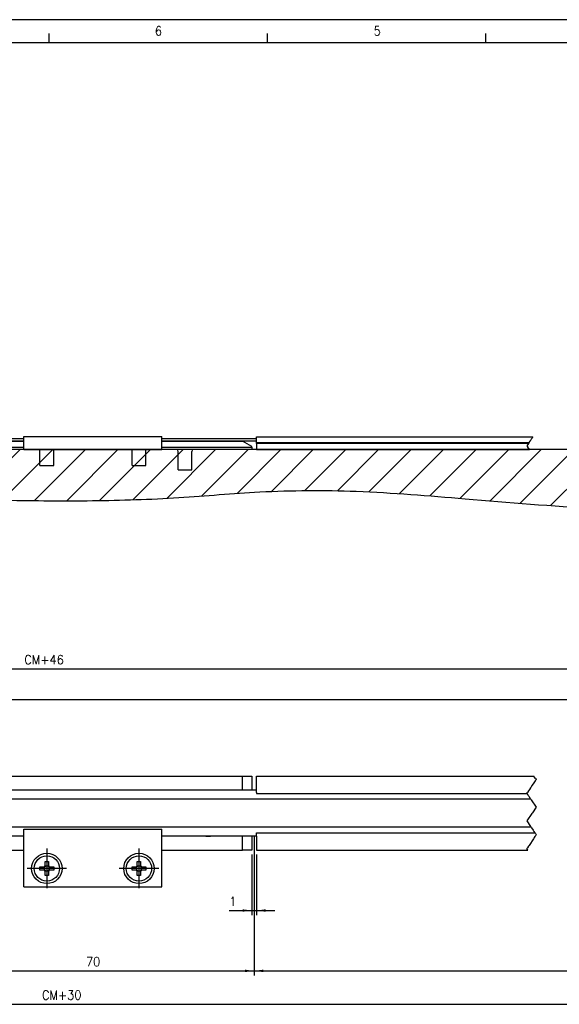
# Model space of a CAD drawing. Header units: millimetres. Extents: x -85 to 1408, y -72 to 348.
# Tile 4 of 6: x 212 to 329, y 134 to 348. Entities that reach past the tile are written whole.
import ezdxf

# ---------------------------------------------------------------- set-up
doc = ezdxf.new("R2010")
doc.units = ezdxf.units.MM
doc.linetypes.add('DOT_CENTER', pattern=[14, 12, -1, 0, -1])
doc.layers.add('1', color=7, linetype='Continuous')
doc.styles.add('CONVERTER_11', font='txt.shx', dxfattribs={"width": 0.9})
doc.dimstyles.new('ME10_DIM_21', dxfattribs={"dimtxt": 2, "dimasz": 2, "dimexe": 1, "dimexo": 1, "dimgap": 1, "dimtad": 1, "dimdsep": 46, "dimtxsty": 'CONVERTER_11', "dimsah": 1, "dimcen": 0.09, "dimclrd": 2, "dimclre": 2, "dimclrt": 2, "dimadec": 0, "dimazin": 0, "dimtfac": 1, "dimtdec": 4, "dimtix": 1, "dimtmove": 0, "dimatfit": 3, "dimfxl": 1, "dimtolj": 1, "dimtzin": 0, "dimarcsym": 0})
doc.dimstyles.new('ME10_DIM_22', dxfattribs={"dimtxt": 2, "dimasz": 2, "dimexe": 1, "dimexo": 1, "dimgap": 1, "dimtad": 1, "dimdsep": 46, "dimtxsty": 'CONVERTER_11', "dimsah": 1, "dimcen": 0.09, "dimclrd": 2, "dimclre": 2, "dimclrt": 2, "dimadec": 0, "dimazin": 0, "dimtfac": 1, "dimtdec": 4, "dimtix": 1, "dimtmove": 0, "dimatfit": 3, "dimfxl": 1, "dimtolj": 1, "dimtzin": 0, "dimarcsym": 0})
doc.dimstyles.new('ME10_DIM_24', dxfattribs={"dimtxt": 2, "dimasz": 2, "dimexe": 1, "dimexo": 1, "dimgap": 1, "dimtad": 1, "dimdsep": 46, "dimtxsty": 'CONVERTER_11', "dimsah": 1, "dimcen": 0.09, "dimclrd": 2, "dimclre": 2, "dimclrt": 2, "dimadec": 0, "dimazin": 0, "dimtfac": 1, "dimtdec": 4, "dimtix": 1, "dimtmove": 0, "dimatfit": 3, "dimfxl": 1, "dimtolj": 1, "dimtzin": 0, "dimarcsym": 0})
doc.dimstyles.new('ME10_DIM_27', dxfattribs={"dimtxt": 2, "dimasz": 2, "dimexe": 1, "dimexo": 1, "dimgap": 1, "dimtad": 1, "dimdsep": 46, "dimtxsty": 'CONVERTER_11', "dimsah": 1, "dimcen": 0.09, "dimclrd": 2, "dimclre": 2, "dimclrt": 2, "dimadec": 0, "dimazin": 0, "dimtfac": 1, "dimtdec": 4, "dimtix": 1, "dimtmove": 0, "dimatfit": 3, "dimfxl": 1, "dimtolj": 1, "dimtzin": 0, "dimarcsym": 0})
doc.dimstyles.new('ME10_DIM_28', dxfattribs={"dimtxt": 2, "dimasz": 2, "dimexe": 1, "dimexo": 1, "dimgap": 1, "dimtad": 1, "dimdsep": 46, "dimtxsty": 'CONVERTER_11', "dimsah": 1, "dimcen": 0.09, "dimclrd": 2, "dimclre": 2, "dimclrt": 2, "dimadec": 0, "dimazin": 0, "dimtfac": 1, "dimtdec": 4, "dimtix": 1, "dimtmove": 0, "dimatfit": 3, "dimfxl": 1, "dimtolj": 1, "dimtzin": 0, "dimarcsym": 0})
doc.dimstyles.new('ME10_DIM_29', dxfattribs={"dimtxt": 2, "dimasz": 2, "dimexe": 1, "dimexo": 1, "dimgap": 1, "dimtad": 1, "dimdsep": 46, "dimtxsty": 'CONVERTER_11', "dimsah": 1, "dimcen": 0.09, "dimclrd": 2, "dimclre": 2, "dimclrt": 2, "dimadec": 0, "dimazin": 0, "dimtfac": 1, "dimtdec": 4, "dimtix": 1, "dimtmove": 0, "dimatfit": 3, "dimfxl": 1, "dimtolj": 1, "dimtzin": 0, "dimarcsym": 0})

# ---------------------------------------------------------------- blocks, each defined once
blk = doc.blocks.new('Regla_64__5', base_point=(32.99, 250.26))
at = {"color": 7, "linetype": 'Continuous'}
for p, q in [((212.99, 257.01), (192.49, 257.01)), ((212.99, 256.51), (192.49, 256.51)), ((212.99, 257.51), (242.99, 257.51)), ((212.99, 257.01), (212.99, 257.51)), ((212.99, 256.51), (212.99, 257.01)), ((212.99, 256.46), (212.99, 256.51)), ((242.99, 257.01), (242.99, 257.51)), ((263.49, 257.01), (242.99, 257.01)), ((242.99, 256.51), (242.99, 257.01)), ((242.99, 256.46), (242.99, 256.51)), ((263.49, 256.51), (242.99, 256.51)), ((263.49, 257.41), (323.52, 257.41)), ((263.49, 257.01), (263.49, 257.41)), ((263.49, 256.46), (263.49, 257.01)), ((193.49, 255.21), (212.99, 255.21)), ((212.99, 254.71), (193.49, 254.71)), ((195.49, 256.46), (212.99, 256.46)), ((212.99, 254.71), (212.99, 256.46)), ((212.99, 254.71), (242.99, 254.71)), ((216.49, 251.23), (216.49, 254.71)), ((219.49, 251.23), (219.49, 254.71)), ((236.49, 251.23), (236.49, 254.71)), ((239.49, 251.23), (239.49, 254.71)), ((242.99, 256.46), (260.49, 256.46)), ((242.99, 254.71), (242.99, 256.46)), ((242.99, 255.21), (262.49, 255.21)), ((262.49, 254.71), (242.99, 254.71)), ((262.49, 255.31), (260.49, 256.46)), ((262.49, 255.21), (262.49, 255.31)), ((262.49, 255.21), (262.49, 254.71)), ((263.49, 256.16), (263.49, 256.46)), ((263.49, 256.16), (322.68, 256.16)), ((263.49, 256.06), (263.49, 256.16)), ((263.49, 255.96), (263.49, 256.06)), ((263.49, 256.06), (322.62, 256.06)), ((322.55, 255.96), (263.49, 255.96)), ((263.49, 255.96), (263.49, 254.71)), ((263.49, 254.71), (322.76, 254.71)), ((246.49, 250.26), (246.49, 254.27)), ((249.49, 250.26), (249.49, 254.27)), ((216.49, 251.23), (219.49, 251.23)), ((236.49, 251.23), (239.49, 251.23)), ((246.49, 250.26), (249.49, 250.26))]:
    blk.add_line(p, q, dxfattribs=at)
at = {"color": 2, "linetype": 'DOT_CENTER'}
for p, q in [((322.92, 256.51), (322.88, 256.46)), ((323.18, 256.91), (322.92, 256.51)), ((323.18, 256.91), (323.25, 257.01)), ((323.25, 257.01), (323.3, 257.09)), ((323.35, 257.16), (323.3, 257.09)), ((323.42, 257.26), (323.35, 257.16)), ((323.49, 257.38), (323.42, 257.26)), ((323.49, 257.38), (323.52, 257.41)), ((322.55, 255.96), (322.24, 255.5)), ((322.24, 255.5), (322.43, 255.21)), ((322.76, 254.71), (322.43, 255.21)), ((322.62, 256.06), (322.55, 255.96)), ((322.68, 256.16), (322.62, 256.06)), ((322.88, 256.46), (322.68, 256.16))]:
    blk.add_line(p, q, dxfattribs=at)
at = {"color": 7, "linetype": 'Continuous'}
for centre, start, end in [((245.69, 254.27), 0, 33.3457), ((250.29, 254.27), 146.6543, 180)]:
    blk.add_arc(centre, 0.8, start, end, dxfattribs=at)
blk = doc.blocks.new('EXG_EXGA-640__7', base_point=(24.99, 250.26))
blk.add_blockref('Regla_64__5', (32.99, 250.26))
blk = doc.blocks.new('Alzado1', base_point=(164, 260))
at = {"layer": '1', "linetype": 'Continuous'}
h = blk.add_hatch(dxfattribs=at)
h.set_pattern_fill('_USER', color=3, scale=5, angle=45, pattern_type=0)
h.set_pattern_definition([(45, (0, 0), (-3.535534, 3.535534), [])])
edge = h.paths.add_edge_path()
edge.add_line((0.897, 254.714), (465.897, 254.714))
edge.add_spline(control_points=[(465.897, 254.714), (449.377, 251.212), (416.337, 244.206), (373.075, 240.463), (337.198, 241.644), (314.334, 243.495), (297.005, 244.964), (285.636, 245.666), (274.697, 245.842), (264.772, 245.555), (255.436, 244.876), (243.358, 243.935), (227.918, 243.452), (180.651, 243.826), (105.003, 248.891), (35.601, 252.773), (0.897, 254.714)], knot_values=[0, 0, 0, 0, 50.6391101, 101.2783404, 129.7441454, 158.2487163, 170.0883622, 181.9209578, 192.410542, 202.9007783, 211.6953769, 220.4889334, 239.2435115, 258.0111617, 362.2792539, 466.5647362, 466.5647362, 466.5647362, 466.5647362], degree=3, periodic=0)
at = {"layer": '1', "color": 7, "linetype": 'Continuous'}
blk.add_line((0.897, 254.714), (465.897, 254.714), dxfattribs=at)
blk.add_open_spline([(0.897, 254.714), (35.601, 252.773), (105.003, 248.891), (180.651, 243.826), (227.918, 243.452), (243.358, 243.935), (255.436, 244.876), (264.772, 245.555), (274.697, 245.842), (285.636, 245.666), (297.005, 244.964), (314.334, 243.495), (337.198, 241.644), (373.075, 240.463), (416.337, 244.206), (449.377, 251.212), (465.897, 254.714)], degree=3, knots=[0, 0, 0, 0, 104.2854823, 208.5535746, 227.3212247, 246.0758028, 254.8693593, 263.6639579, 274.1541942, 284.6437785, 296.4763741, 308.3160199, 336.8205908, 365.2863958, 415.9256261, 466.5647362, 466.5647362, 466.5647362, 466.5647362], dxfattribs=at)
blk.add_blockref('EXG_EXGA-640__7', (24.99, 250.256))
blk = doc.blocks.new('Regla_64__20', base_point=(32.99, 159.73))
at = {"color": 7, "linetype": 'Continuous'}
for p, q in [((195.49, 183.73), (260.49, 183.73)), ((260.49, 180.73), (260.49, 183.73)), ((260.49, 183.73), (262.49, 183.73)), ((262.49, 183.73), (262.49, 180.73)), ((263.49, 183.73), (323.77, 183.73)), ((263.49, 180.73), (263.49, 183.73)), ((263.49, 180.73), (192.49, 180.73)), ((263.49, 180.18), (263.49, 180.73)), ((263.49, 180.18), (263.49, 180.03)), ((263.49, 180.03), (322.24, 180.03)), ((323.1, 178.73), (162.6, 178.73)), ((162.6, 172.73), (323.1, 172.73)), ((212.99, 159.73), (212.99, 172.23)), ((212.99, 172.23), (242.99, 172.23)), ((242.99, 159.73), (242.99, 172.23)), ((263.49, 171.28), (263.49, 171.43)), ((263.49, 171.43), (323.97, 171.43)), ((263.49, 170.73), (263.49, 171.28)), ((212.99, 170.73), (192.49, 170.73)), ((263.49, 170.73), (242.99, 170.73)), ((260.49, 167.73), (260.49, 170.73)), ((262.49, 170.73), (262.49, 167.73)), ((263.49, 170.73), (263.49, 167.73)), ((195.49, 167.73), (212.99, 167.73)), ((242.99, 167.73), (260.49, 167.73)), ((262.49, 167.73), (260.49, 167.73)), ((263.49, 167.73), (322.44, 167.73)), ((217.62, 165.23), (218.36, 165.23)), ((217.62, 164.32), (217.62, 165.23)), ((218.36, 165.23), (218.36, 164.32)), ((237.62, 164.32), (237.62, 165.23)), ((237.62, 165.23), (238.36, 165.23)), ((238.36, 165.23), (238.36, 164.32)), ((216.49, 163.36), (216.49, 164.1)), ((216.49, 164.1), (217.4, 164.1)), ((217.4, 163.36), (216.49, 163.36)), ((217.4, 164.1), (217.49, 164.1)), ((217.4, 163.36), (217.49, 163.36)), ((217.49, 163.98), (217.49, 164.1)), ((217.49, 164.1), (217.57, 164.1)), ((217.49, 163.36), (217.49, 163.49)), ((217.49, 163.36), (217.57, 163.36)), ((217.62, 164.32), (217.62, 164.23)), ((217.62, 164.23), (217.74, 164.23)), ((217.62, 164.23), (217.62, 164.15)), ((217.62, 163.24), (217.62, 163.32)), ((217.74, 163.24), (217.62, 163.24)), ((217.62, 163.14), (217.62, 163.24)), ((217.62, 162.23), (217.62, 163.14)), ((218.24, 164.23), (218.36, 164.23)), ((218.36, 163.24), (218.24, 163.24)), ((218.36, 164.23), (218.36, 164.32)), ((218.36, 164.15), (218.36, 164.23)), ((218.36, 163.24), (218.36, 163.32)), ((218.36, 163.14), (218.36, 163.24)), ((218.36, 163.14), (218.36, 162.23)), ((218.49, 164.1), (218.41, 164.1)), ((218.41, 163.36), (218.49, 163.36)), ((218.49, 164.1), (218.49, 163.98)), ((218.58, 164.1), (218.49, 164.1)), ((218.49, 163.49), (218.49, 163.36)), ((218.49, 163.36), (218.58, 163.36)), ((218.58, 164.1), (219.49, 164.1)), ((219.49, 163.36), (218.58, 163.36)), ((219.49, 164.1), (219.49, 163.36)), ((236.49, 164.1), (237.4, 164.1)), ((236.49, 163.36), (236.49, 164.1)), ((237.4, 163.36), (236.49, 163.36)), ((237.49, 164.1), (237.4, 164.1)), ((237.49, 163.36), (237.4, 163.36)), ((237.57, 164.1), (237.49, 164.1)), ((237.49, 163.98), (237.49, 164.1)), ((237.49, 163.36), (237.49, 163.49)), ((237.57, 163.36), (237.49, 163.36)), ((237.62, 164.32), (237.62, 164.23)), ((237.62, 164.23), (237.62, 164.15)), ((237.62, 164.23), (237.74, 164.23)), ((237.62, 163.24), (237.62, 163.32)), ((237.62, 163.14), (237.62, 163.24)), ((237.74, 163.24), (237.62, 163.24)), ((237.62, 162.23), (237.62, 163.14)), ((238.24, 164.23), (238.36, 164.23)), ((238.36, 163.24), (238.24, 163.24)), ((238.36, 164.32), (238.36, 164.23)), ((238.36, 164.23), (238.36, 164.15)), ((238.36, 163.32), (238.36, 163.24)), ((238.36, 163.24), (238.36, 163.14)), ((238.36, 163.14), (238.36, 162.23)), ((238.41, 164.1), (238.49, 164.1)), ((238.49, 163.36), (238.41, 163.36)), ((238.49, 164.1), (238.58, 164.1)), ((238.49, 164.1), (238.49, 163.98)), ((238.49, 163.49), (238.49, 163.36)), ((238.58, 163.36), (238.49, 163.36)), ((238.58, 164.1), (239.49, 164.1)), ((239.49, 163.36), (238.58, 163.36)), ((239.49, 164.1), (239.49, 163.36)), ((218.36, 162.23), (217.62, 162.23)), ((238.36, 162.23), (237.62, 162.23)), ((212.99, 159.73), (242.99, 159.73))]:
    blk.add_line(p, q, dxfattribs=at)
at = {"color": 2, "linetype": 'DOT_CENTER'}
for p, q in [((323.4, 181.77), (323.1, 181.32)), ((323.76, 182.3), (323.4, 181.77)), ((324.05, 182.75), (323.76, 182.3)), ((323.84, 183.63), (323.77, 183.73)), ((324.1, 183.23), (323.84, 183.63)), ((324.05, 182.75), (324.14, 182.88)), ((324.1, 183.23), (324.24, 183.03)), ((324.24, 183.03), (324.14, 182.88)), ((322.24, 180.03), (322.34, 180.18)), ((322.24, 180.03), (322.44, 179.73)), ((322.61, 180.58), (322.34, 180.18)), ((322.44, 179.73), (322.54, 179.58)), ((322.54, 179.58), (322.64, 179.43)), ((322.78, 180.83), (322.61, 180.58)), ((323.01, 181.19), (322.78, 180.83)), ((323.01, 181.19), (323.1, 181.32)), ((322.64, 179.43), (322.97, 178.93)), ((322.97, 178.93), (323.07, 178.78)), ((323.07, 178.78), (323.1, 178.73)), ((323.1, 178.73), (323.17, 178.63)), ((323.17, 178.63), (324.24, 177.03)), ((323.31, 175.63), (322.24, 174.03)), ((323.38, 175.73), (323.31, 175.63)), ((323.44, 175.83), (323.38, 175.73)), ((324.24, 177.03), (323.44, 175.83)), ((322.24, 174.03), (323.04, 172.83)), ((323.04, 172.83), (323.1, 172.73)), ((323.1, 172.73), (323.14, 172.68)), ((323.14, 172.68), (323.24, 172.53)), ((323.24, 172.53), (323.57, 172.03)), ((323.57, 172.03), (323.67, 171.88)), ((323.67, 171.88), (323.77, 171.73)), ((323.77, 171.73), (323.97, 171.43)), ((323.97, 171.43), (324.07, 171.28)), ((324.07, 171.28), (324.24, 171.03)), ((324.24, 171.03), (324.14, 170.88)), ((323, 169.17), (322.7, 168.72)), ((323.36, 169.7), (323, 169.17)), ((323.65, 170.15), (323.36, 169.7)), ((323.65, 170.15), (323.74, 170.28)), ((323.98, 170.63), (323.74, 170.28)), ((324.14, 170.88), (323.98, 170.63)), ((322.24, 168.03), (322.38, 168.23)), ((322.37, 167.83), (322.24, 168.03)), ((322.44, 167.73), (322.37, 167.83)), ((322.61, 168.59), (322.38, 168.23)), ((322.61, 168.59), (322.7, 168.72))]:
    blk.add_line(p, q, dxfattribs=at)
at = {"color": 7, "linetype": 'Continuous'}
for centre, radius in [((217.99, 163.73), 3.3), ((237.99, 163.73), 3.3), ((217.99, 163.73), 2.75), ((237.99, 163.73), 2.75)]:
    blk.add_circle(centre, radius, dxfattribs=at)
for centre, radius, start, end in [((217.99, 163.73), 0.697, 122.0857, 147.9143), ((217.99, 163.73), 0.697, 212.0857, 237.9143), ((217.92, 163.73), 0.495, 149.9727, 210.0273), ((217.99, 163.73), 0.556, 138.2818, 153.5618), ((217.99, 163.73), 0.556, 206.4382, 221.7182), ((217.99, 163.73), 0.556, 131.7182, 138.2818), ((217.99, 163.73), 0.556, 221.7182, 228.2818), ((217.99, 163.73), 0.556, 116.4382, 131.7182), ((217.99, 163.73), 0.556, 228.2818, 243.5618), ((217.99, 163.8), 0.495, 59.9727, 120.0273), ((217.99, 163.66), 0.495, 239.9727, 300.0273), ((217.99, 163.73), 0.556, 48.2818, 63.5618), ((217.99, 163.73), 0.556, 296.4382, 311.7182), ((217.99, 163.73), 0.697, 32.0857, 57.9143), ((217.99, 163.73), 0.556, 41.7182, 48.2818), ((217.99, 163.73), 0.697, 302.0857, 327.9143), ((217.99, 163.73), 0.556, 311.7182, 318.2818), ((217.99, 163.73), 0.556, 26.4382, 41.7182), ((217.99, 163.73), 0.556, 318.2818, 333.5618), ((217.99, 163.73), 0.556, 333.5618, 26.4382), ((237.99, 163.73), 0.697, 122.0857, 147.9143), ((237.99, 163.73), 0.697, 212.0857, 237.9143), ((237.92, 163.73), 0.495, 149.9727, 210.0273), ((237.99, 163.73), 0.556, 138.2818, 153.5618), ((237.99, 163.73), 0.556, 206.4382, 221.7182), ((237.99, 163.73), 0.556, 131.7182, 138.2818), ((237.99, 163.73), 0.556, 221.7182, 228.2818), ((237.99, 163.73), 0.556, 116.4382, 131.7182), ((237.99, 163.73), 0.556, 228.2818, 243.5618), ((237.99, 163.8), 0.495, 59.9727, 120.0273), ((237.99, 163.66), 0.495, 239.9727, 300.0273), ((237.99, 163.73), 0.556, 48.2818, 63.5618), ((237.99, 163.73), 0.556, 296.4382, 311.7182), ((237.99, 163.73), 0.697, 32.0857, 57.9143), ((237.99, 163.73), 0.556, 41.7182, 48.2818), ((237.99, 163.73), 0.697, 302.0857, 327.9143), ((237.99, 163.73), 0.556, 311.7182, 318.2818), ((237.99, 163.73), 0.556, 26.4382, 41.7182), ((237.99, 163.73), 0.556, 318.2818, 333.5618), ((237.99, 163.73), 0.556, 333.5618, 26.4382)]:
    blk.add_arc(centre, radius, start, end, dxfattribs=at)
at = {"layer": '1', "color": 2, "linetype": 'DOT_CENTER'}
for p, q in [((217.99, 168.03), (217.99, 159.43)), ((237.99, 168.03), (237.99, 159.43)), ((222.29, 163.73), (213.69, 163.73)), ((242.29, 163.73), (233.69, 163.73))]:
    blk.add_line(p, q, dxfattribs=at)
blk = doc.blocks.new('EXG_EXGA-640__22', base_point=(24.99, 157.9))
blk.add_blockref('Regla_64__20', (32.99, 159.73))
blk = doc.blocks.new('*D45')
at = {"layer": '1', "color": 2, "linetype": 'Continuous'}
for p, q in [((32.99, 166.73), (32.99, 133.24)), ((422.99, 166.73), (422.99, 133.24)), ((32.99, 134.24), (422.99, 134.24))]:
    blk.add_line(p, q, dxfattribs=at)
at = {"layer": '1', "color": 2}
for points in [[(34.99, 134.51), (34.99, 133.98), (32.99, 134.24)], [(420.99, 133.98), (420.99, 134.51), (422.99, 134.24)]]:
    blk.add_solid(points, dxfattribs=at)
at = {"layer": '1', "color": 2, "insert": (216.93, 135.24), "char_height": 2, "attachment_point": 7, "rotation": 0.0001, "line_spacing_factor": 0.60024, "style": 'CONVERTER_11'}
blk.add_mtext('CM+30', dxfattribs=at)
blk = doc.blocks.new('*D46')
at = {"layer": '1', "color": 2, "linetype": 'Continuous'}
for p, q in [((24.99, 187.23), (24.99, 208.04)), ((430.99, 187.23), (430.99, 208.04)), ((24.99, 207.04), (430.99, 207.04))]:
    blk.add_line(p, q, dxfattribs=at)
at = {"layer": '1', "color": 2}
for points in [[(26.99, 207.3), (26.99, 206.77), (24.99, 207.04)], [(428.99, 206.77), (428.99, 207.3), (430.99, 207.04)]]:
    blk.add_solid(points, dxfattribs=at)
at = {"layer": '1', "color": 2, "insert": (213.1, 208.04), "char_height": 2, "attachment_point": 7, "rotation": 0.0001, "line_spacing_factor": 0.60024, "style": 'CONVERTER_11'}
blk.add_mtext('CM+46', dxfattribs=at)
blk = doc.blocks.new('*D48')
at = {"layer": '1', "color": 2, "linetype": 'Continuous'}
for p, q in [((24.99, 187.23), (24.99, 201.37)), ((384.99, 187.23), (384.99, 201.37)), ((24.99, 200.37), (384.99, 200.37))]:
    blk.add_line(p, q, dxfattribs=at)
at = {"layer": '1', "color": 2}
for points in [[(26.99, 200.64), (26.99, 200.11), (24.99, 200.37)], [(382.99, 200.11), (382.99, 200.64), (384.99, 200.37)]]:
    blk.add_solid(points, dxfattribs=at)
at = {"layer": '1', "color": 2, "insert": (198.96, 201.37), "char_height": 2, "attachment_point": 7, "rotation": 0.0001, "line_spacing_factor": 0.60024, "style": 'CONVERTER_11'}
blk.add_mtext('CM', dxfattribs=at)
blk = doc.blocks.new('*D51')
at = {"layer": '1', "color": 2, "linetype": 'Continuous'}
for p, q in [((262.99, 169.73), (262.99, 140.5)), ((422.99, 166.73), (422.99, 140.5)), ((262.99, 141.5), (422.99, 141.5))]:
    blk.add_line(p, q, dxfattribs=at)
at = {"layer": '1', "color": 2}
for points in [[(264.99, 141.76), (264.99, 141.23), (262.99, 141.5)], [(420.99, 141.23), (420.99, 141.76), (422.99, 141.5)]]:
    blk.add_solid(points, dxfattribs=at)
at = {"layer": '1', "color": 2, "insert": (340.59, 142.5), "char_height": 2, "attachment_point": 7, "rotation": 0.0001, "line_spacing_factor": 0.60024, "style": 'CONVERTER_11'}
blk.add_mtext('300', dxfattribs=at)
blk = doc.blocks.new('*D52')
at = {"layer": '1', "color": 2, "linetype": 'Continuous'}
for p, q in [((262.49, 166.73), (262.49, 153.6)), ((263.49, 166.73), (263.49, 153.6)), ((257.6, 154.6), (262.49, 154.6)), ((262.49, 154.6), (263.49, 154.6)), ((263.49, 154.6), (267.49, 154.6))]:
    blk.add_line(p, q, dxfattribs=at)
at = {"layer": '1', "color": 2}
for points in [[(260.49, 154.33), (260.49, 154.86), (262.49, 154.6)], [(265.49, 154.86), (265.49, 154.33), (263.49, 154.6)]]:
    blk.add_solid(points, dxfattribs=at)
at = {"layer": '1', "color": 2, "insert": (257.6, 155.6), "char_height": 2, "attachment_point": 7, "rotation": 0.0001, "line_spacing_factor": 0.60024, "style": 'CONVERTER_11'}
blk.add_mtext('1', dxfattribs=at)
blk = doc.blocks.new('*D53')
at = {"layer": '1', "color": 2, "linetype": 'Continuous'}
for p, q in [((192.99, 169.73), (192.99, 140.5)), ((262.99, 169.73), (262.99, 140.5)), ((192.99, 141.5), (262.99, 141.5))]:
    blk.add_line(p, q, dxfattribs=at)
at = {"layer": '1', "color": 2}
for points in [[(194.99, 141.76), (194.99, 141.23), (192.99, 141.5)], [(260.99, 141.23), (260.99, 141.76), (262.99, 141.5)]]:
    blk.add_solid(points, dxfattribs=at)
at = {"layer": '1', "color": 2, "insert": (226.49, 142.5), "char_height": 2, "attachment_point": 7, "rotation": 0.0001, "line_spacing_factor": 0.60024, "style": 'CONVERTER_11'}
blk.add_mtext('70', dxfattribs=at)
blk = doc.blocks.new('_A2', base_point=(504.09, -67.04))
at = {"layer": '1', "color": 2, "linetype": 'Continuous'}
for p, q in [((509.09, 347.96), (-84.91, 347.96)), ((218.49, 342.96), (218.49, 344.96)), ((265.91, 342.96), (265.91, 344.96)), ((313.32, 342.96), (313.32, 344.96))]:
    blk.add_line(p, q, dxfattribs=at)
at = {"layer": '1', "color": 7, "linetype": 'Continuous'}
blk.add_line((504.09, 342.96), (-64.91, 342.96), dxfattribs=at)
at = {"layer": '1', "color": 2, "char_height": 2, "attachment_point": 4, "line_spacing_factor": 1.20048, "style": 'CONVERTER_11'}
for s, insert in [('6', (241.45, 345.53)), ('5', (288.95, 345.53))]:
    blk.add_mtext(s, dxfattribs=dict(at, insert=insert))
blk = doc.blocks.new('Superior1', base_point=(164, 172.527))
at = {"layer": '1', "color": 7, "linetype": 'Continuous'}
blk.add_line((252.49, 170.734), (253.49, 170.734), dxfattribs=at)
at = {"layer": '1', "color": 2, "linetype": 'DOT_CENTER'}
blk.add_line((262.99, 170.734), (262.99, 167.734), dxfattribs=at)
blk.add_blockref('EXG_EXGA-640__22', (24.99, 157.904))
at = {"layer": '1'}
for base, p1, text, dimstyle, picture, middle in [((24.99, 207.036), (430.99, 186.234), 'CM+46', 'ME10_DIM_22', '*D46', (217.302, 209.036)), ((24.99, 200.372), (384.99, 186.234), 'CM', 'ME10_DIM_24', '*D48', (200.562, 202.372))]:
    dim = blk.add_linear_dim(base=base, p1=p1, p2=(24.99, 186.234), text=text, dimstyle=dimstyle, dxfattribs=at)
    dim.commit()
    dim.dimension.update_dxf_attribs({"geometry": picture, "text_midpoint": middle, "text_rotation": 0.00014})
for base, p1, p2, dimstyle, picture, middle in [((192.99, 141.496), (262.99, 170.734), (192.99, 170.734), 'ME10_DIM_29', '*D53', (227.99, 143.496)), ((262.99, 141.496), (422.99, 167.734), (262.99, 170.734), 'ME10_DIM_27', '*D51', (342.99, 143.496)), ((262.49, 154.596), (263.49, 167.734), (262.49, 167.734), 'ME10_DIM_28', '*D52', (257.899, 156.596))]:
    dim = blk.add_linear_dim(base=base, p1=p1, p2=p2, dimstyle=dimstyle, dxfattribs=at)
    dim.commit()
    dim.dimension.update_dxf_attribs({"geometry": picture, "text_midpoint": middle, "text_rotation": 0.00014})
dim = blk.add_aligned_dim(p1=(422.99, 167.734), p2=(32.99, 167.734), distance=33.491, text='CM+30', dimstyle='ME10_DIM_21', dxfattribs=at)
dim.commit()
dim.dimension.update_dxf_attribs({"geometry": '*D45', "text_midpoint": (221.129, 136.243), "text_rotation": 0.00014})

msp = doc.modelspace()

# ---------------------------------------------------------------- block references
for name, p in [('_A2', (504.09, -67.04)), ('Alzado1', (164, 260)), ('Superior1', (164, 172.53))]:
    msp.add_blockref(name, p)

doc.saveas('drawing.dxf')
